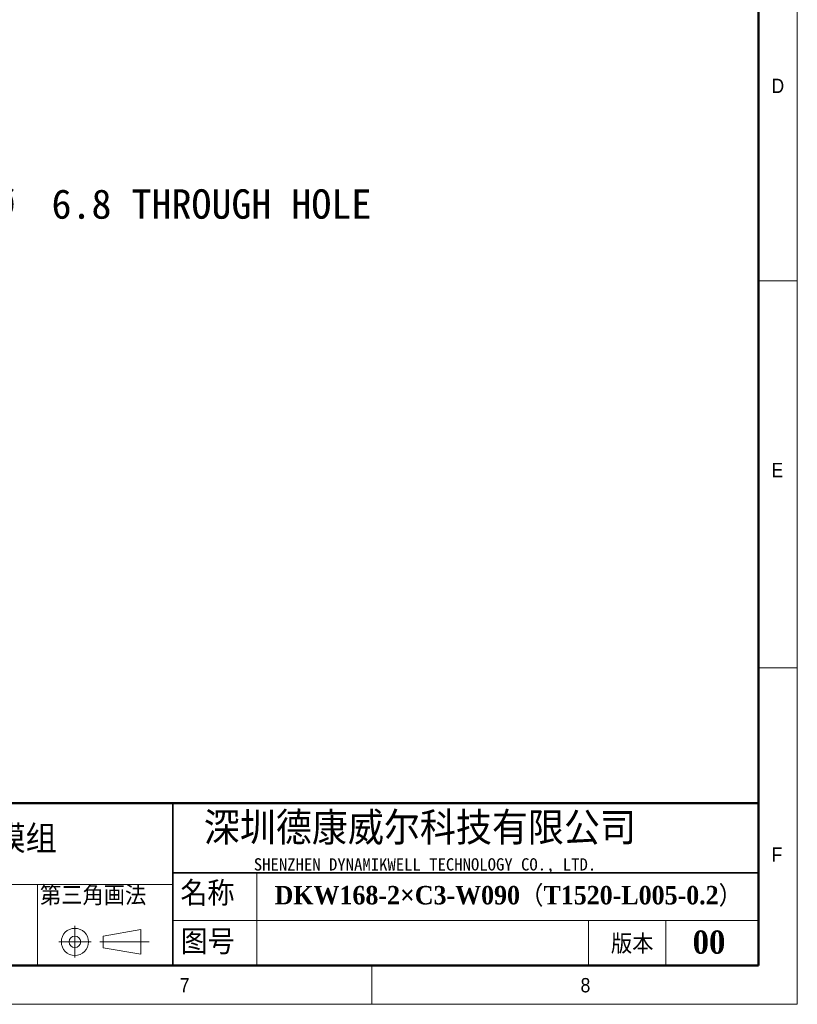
# Model space of a CAD drawing. Header units: millimetres. Extents: x 40 to 3320, y 40 to 2336.
# Tile 10 of 18: x 2516 to 3320, y 40 to 1058. Entities that reach past the tile are written whole.
import ezdxf

# ---------------------------------------------------------------- set-up
doc = ezdxf.new("R2010")
doc.units = ezdxf.units.MM
doc.header["$LTSCALE"] = 8
doc.layers.add('DIMNS', color=7, linetype='Continuous')
doc.styles.add('SLDTEXTSTYLE0', font='Gothic.ttf', dxfattribs={"width": 0.913})
doc.styles.add('SLDTEXTSTYLE1', font='timesbd.ttf', dxfattribs={"width": 0.933})
doc.styles.add('SLDTEXTSTYLE3', font='txt', dxfattribs={"bigfont": 'bigfont'})
doc.styles.add('SLDTEXTSTYLE4', font='txt', dxfattribs={"bigfont": 'bigfont'})
doc.styles.add('SLDTEXTSTYLE5', font='txt')
doc.styles.add('SLDTEXTSTYLE6', font='timesbd.ttf', dxfattribs={"width": 0.933, "bigfont": 'bigfont'})
doc.styles.add('SLDTEXTSTYLE7', font='txt')
doc.dimstyles.new('SLDDIMSTYLE6', dxfattribs={"dimtxt": 30.4, "dimasz": 16, "dimexe": 0, "dimexo": 0.0625, "dimgap": 7.6, "dimtad": 0, "dimtih": 1, "dimtoh": 1, "dimdec": 1, "dimrnd": 1e-09, "dimzin": 12, "dimdsep": 46, "dimtxsty": 'SLDTEXTSTYLE7', "dimsah": 1, "dimcen": 0, "dimadec": 0, "dimazin": 3, "dimtfac": 1, "dimtdec": 1, "dimtofl": 0, "dimtmove": 0, "dimatfit": 3, "dimfxl": 0, "dimfrac": 2, "dimtolj": 1, "dimtzin": 12, "dimarcsym": 0})

# ---------------------------------------------------------------- blocks, each defined once
blk = doc.blocks.new('_D_34')
at = {"layer": 'DIMNS'}
for p, q in [((2334.1, 805.8), (2369.7, 867.5)), ((2369.7, 867.5), (2401.7, 867.5))]:
    blk.add_line(p, q, dxfattribs=at)
blk.add_solid([(2334.1, 805.8), (2344.1, 818.5), (2340, 820.9)], dxfattribs=at)
at = {"layer": 'DIMNS', "char_height": 30.4, "attachment_point": 1, "style": 'SLDTEXTSTYLE7'}
for s, insert in [('38X ', (2401.7, 882.8)), ('%%c', (2480.8, 882.5)), (' 6.8 THROUGH HOLE', (2527.8, 882.8))]:
    blk.add_mtext(s, dxfattribs=dict(at, insert=insert))

msp = doc.modelspace()

# ---------------------------------------------------------------- linework, layer by layer
at = {"color": 7, "linetype": 'Continuous', "lineweight": 18}
for p, q in [((3320, 40), (3320, 2336)), ((3280, 2296), (3280, 80)), ((3280, 788), (3320, 788)), ((3280, 388), (3320, 388)), ((2760.7398642, 176), (2760.7398642, 80)), ((2201.4758613, 164), (2674.0064972, 164)), ((2533.8235685, 164), (2533.8235685, 80)), ((2674.0064972, 126.7204382), (3280, 126.7204382)), ((3104, 126.7204382), (3104, 80)), ((3184, 126.7204382), (3184, 80)), ((2572.6369816, 121.1881967), (2572.6369816, 88.504689)), ((2601.9065866, 110.5499805), (2640.7500893, 117.2694797)), ((2640.7500893, 117.2694797), (2640.7500893, 91.683194)), ((2555.9987653, 104.5499805), (2589.6093225, 104.5499805)), ((2598.4402248, 104.5499805), (2649.5575626, 104.5499805)), ((2601.9065866, 98.5499805), (2601.9065866, 110.5499805)), ((2601.9065866, 98.5499805), (2640.7500893, 91.683194)), ((80, 80), (3280, 80)), ((984, 80), (3280, 80)), ((2880, 80), (2880, 40)), ((40, 40), (3320, 40))]:
    msp.add_line(p, q, dxfattribs=at)
at = {"color": 7, "linetype": 'Continuous', "lineweight": 50}
for p, q in [((3280, 2296), (3280, 80)), ((3280, 248), (1464, 248)), ((80, 80), (3280, 80))]:
    msp.add_line(p, q, dxfattribs=at)
at = {"color": 7, "linetype": 'Continuous', "lineweight": 35}
for p, q in [((2674.0064972, 248), (2674.0064972, 80)), ((2674.0064972, 176), (3280, 176))]:
    msp.add_line(p, q, dxfattribs=at)
at = {"color": 7, "linetype": 'Continuous', "lineweight": 18}
for radius in [14, 6]:
    msp.add_circle((2572.6369816, 104.5499805), radius, dxfattribs=at)

# ---------------------------------------------------------------- texts
at = {"color": 7, "linetype": 'Continuous', "lineweight": 0}
for s, insert, char_height, attachment_point, style in [('D', (3293.3333333, 997.1704528), 14.8166667, 1, 'SLDTEXTSTYLE0'), ('E', (3293.3333333, 599.9106936), 14.8166667, 1, 'SLDTEXTSTYLE0'), ('深圳德康威尔科技有限公司', (2706.035275, 238.9403364), 33.866666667, 1, 'SLDTEXTSTYLE4'), ('单轴模组', (2424.6747061, 224.6368127), 25.4, 1, 'SLDTEXTSTYLE6'), ('F', (3293.3333333, 202.2338134), 14.8166667, 1, 'SLDTEXTSTYLE0'), ('SHENZHEN DYNAMIKWELL TECHNOLOGY CO., LTD.', (2757.7422597, 191.0601178), 12.7, 1, 'SLDTEXTSTYLE5'), ('名称', (2681.7878779, 167.243517), 25.4, 1, 'SLDTEXTSTYLE3'), ('DKW168-2×C3-W090（T1520-L005-0.2）', (2779.2438769, 162.3900317), 19.05, 1, 'SLDTEXTSTYLE6'), ('图号', (2682.128891, 117.170145), 25.4, 1, 'SLDTEXTSTYLE3'), ('版本', (3127.1953082, 112.3594717), 20, 1, 'SLDTEXTSTYLE3'), ('00', (3228.6372553, 116.3460171), 24, 2, 'SLDTEXTSTYLE1'), ('7', (2681.1653799, 67.1747364), 14.8166667, 1, 'SLDTEXTSTYLE0'), ('8', (3095.8188424, 67.1747364), 14.8166667, 1, 'SLDTEXTSTYLE0')]:
    msp.add_mtext(s, dxfattribs=dict(at, insert=insert, char_height=char_height, attachment_point=attachment_point, style=style))
at = {"layer": 'DIMNS', "color": 7, "insert": (2536.4839625, 162.4328436), "char_height": 20, "attachment_point": 1, "style": 'SLDTEXTSTYLE3'}
msp.add_mtext('第三角画法', dxfattribs=at)

# ---------------------------------------------------------------- dimensions: what is measured, and where the dimension line sits
at = {"layer": 'DIMNS'}
dim = msp.add_diameter_dim_2p(p1=(2330.6566866, 799.9076103), p2=(2334.0566866, 805.796583), text='38X <> THROUGH HOLE\\P', dimstyle='SLDDIMSTYLE6', dxfattribs=at)
dim.commit()
dim.dimension.update_dxf_attribs({"geometry": '_D_34', "text_midpoint": (2652.5394895, 867.5114279), "dimtype": 163})

doc.saveas('drawing.dxf')
